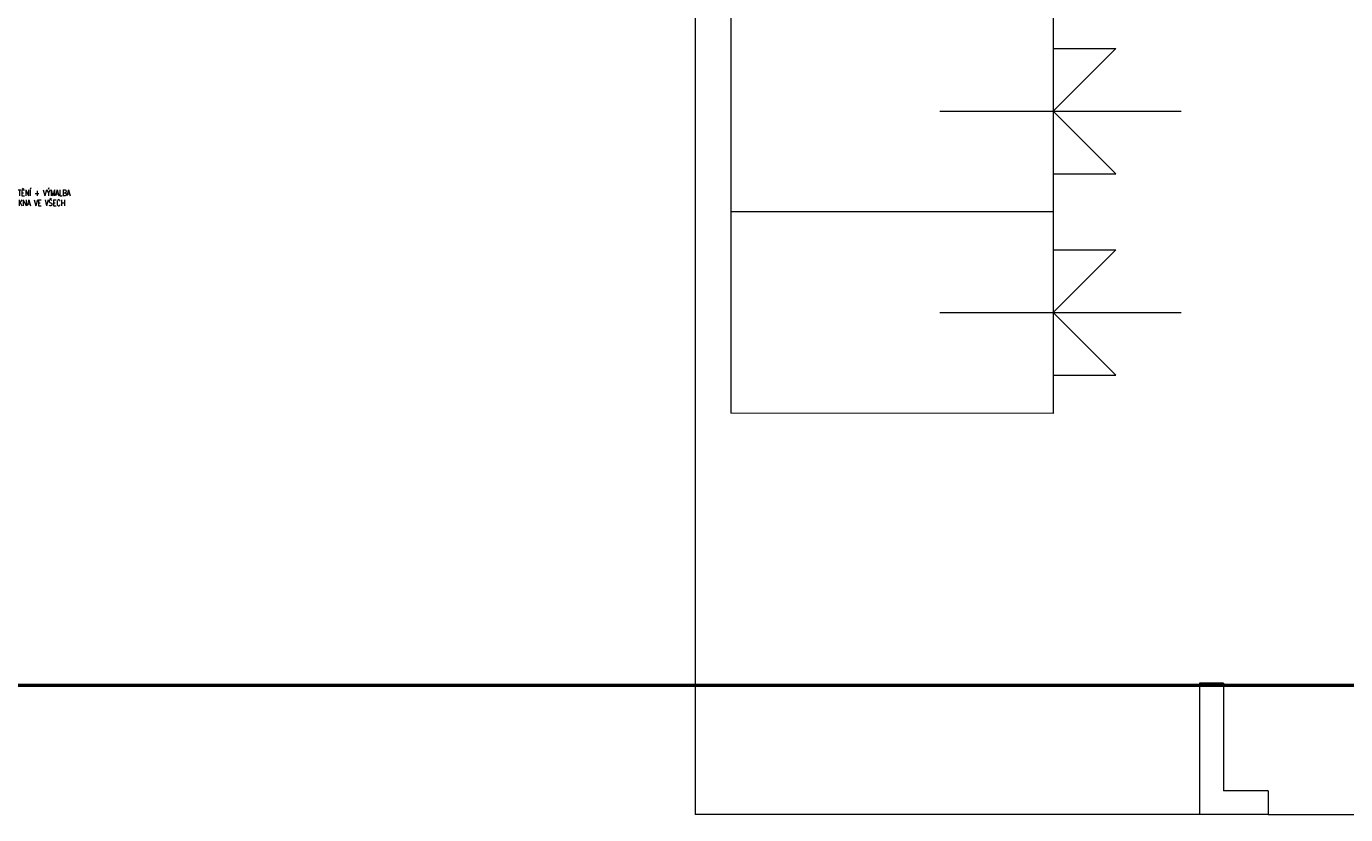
# Model space of a CAD drawing. Header units: millimetres. Extents: x -238874 to 551972, y -298952 to 658415.
# Tile 73 of 256: x 13175 to 35276, y 13190 to 26393. Entities that reach past the tile are written whole.
import ezdxf

# ---------------------------------------------------------------- set-up
doc = ezdxf.new("R2010")
doc.units = ezdxf.units.MM
doc.header["$LTSCALE"] = 20
doc.layers.add('CKNETISK', color=116, linetype='Continuous', lineweight=18, plot=False)
doc.layers.add('CKTEXTY_MALE', color=140, linetype='Continuous', lineweight=18)
doc.layers.add('PRUCHODY', color=7, linetype='Continuous', lineweight=18)
doc.styles.get("Standard").update_dxf_attribs({"font": 'simplex.shx', "width": 0.8})

msp = doc.modelspace()

# ---------------------------------------------------------------- linework, layer by layer
at = {"layer": 'CKNETISK', "lineweight": 53}
msp.add_line((40627.962, 15350.047), (8373.605, 15350.047), dxfattribs=at)
at = {"layer": 'PRUCHODY'}
for p, q in [((24377.962, 33914.682), (24377.962, 13190.047)), ((24977.962, 33414.135), (24977.962, 19914.129)), ((24977.962, 33414.135), (24977.962, 19914.129)), ((30377.962, 33409.208), (30377.962, 19909.202)), ((30377.962, 26024.175), (31427.962, 26024.175)), ((31427.962, 26024.175), (30377.962, 24974.175)), ((28480.789, 24974.175), (32522.699, 24974.175)), ((30377.962, 24974.175), (31427.962, 23924.175)), ((30377.962, 23924.175), (31427.962, 23924.175)), ((30368.724, 23284.212), (24968.724, 23289.139)), ((30377.962, 22649.176), (31427.962, 22649.176)), ((31427.962, 22649.176), (30377.962, 21599.176)), ((28477.71, 21599.176), (32519.62, 21599.176)), ((30377.962, 21599.176), (31427.962, 20549.176)), ((30377.962, 20549.176), (31427.962, 20549.176)), ((30377.962, 19909.202), (24977.962, 19914.129)), ((32827.962, 15390.047), (32827.962, 13190.047)), ((32827.962, 15390.047), (32827.962, 13190.047)), ((33227.962, 15390.047), (32827.962, 15390.047)), ((33227.962, 15390.047), (33227.962, 13590.047)), ((33227.962, 15390.047), (33227.962, 13590.047)), ((33977.962, 13590.047), (33227.962, 13590.047)), ((33977.962, 13590.047), (33977.962, 13190.047)), ((32827.962, 13190.047), (24377.962, 13190.047)), ((33977.962, 13190.047), (32827.962, 13190.047)), ((33977.962, 13190.047), (39427.962, 13190.047))]:
    msp.add_line(p, q, dxfattribs=at)

# ---------------------------------------------------------------- texts
at = {"layer": 'CKTEXTY_MALE', "insert": (12191.428, 23653.225), "char_height": 100, "width": 2061.00981, "attachment_point": 1}
msp.add_mtext('STAVEBNÍ ZAČIŠTĚNÍ + VÝMALBA\\PCCA 0,5M OD OKNA VE VŠECH SMĚRECH', dxfattribs=at)

doc.saveas('drawing.dxf')
